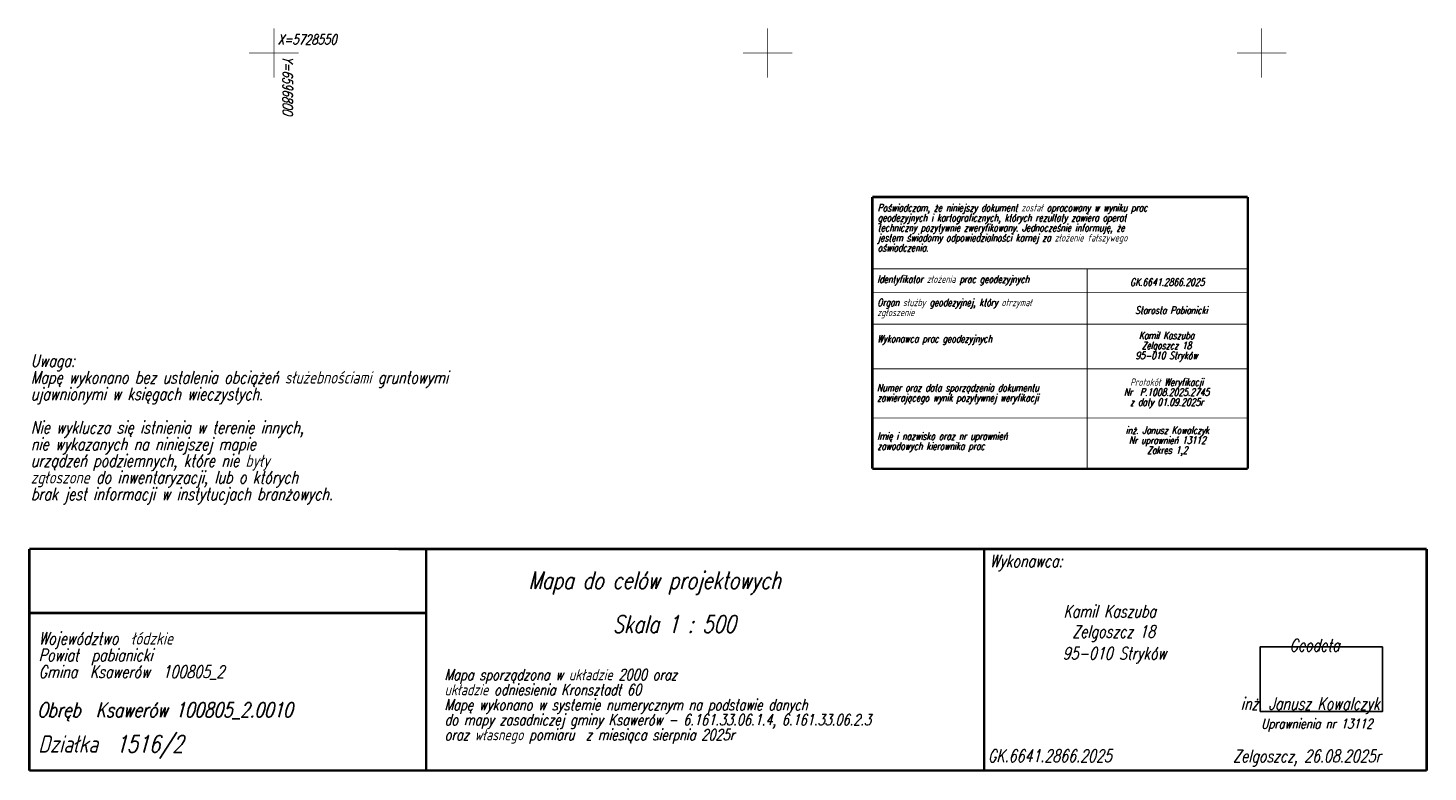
# Model space of a CAD drawing. Extents: x 6596775 to 6596917, y 5728477 to 5728675.
# Tile 1 of 7: x 6596775 to 6596917, y 5728477 to 5728553. Entities that reach past the tile are written whole.
import ezdxf
from ezdxf.enums import TextEntityAlignment as Align

# ---------------------------------------------------------------- set-up
doc = ezdxf.new("R2010")
doc.units = 0
doc.header["$MEASUREMENT"] = 0
doc.layers.get('0').update_dxf_attribs({"linetype": 'CONTINUOUS'})
doc.layers.add('209-OPIS_KONTURU_KLASYFIKA', color=7, linetype='CONTINUOUS')
doc.styles.add('STYL_ARIAL', font='simplex', dxfattribs={"width": 0.75, "oblique": 0.1})

msp = doc.modelspace()

# ---------------------------------------------------------------- linework, layer by layer
at = {"color": 7}
for points, const_width in [([(6596800, 5728547.5), (6596800, 5728552.5)], 0.065), ([(6596850, 5728547.5), (6596850, 5728552.5)], 0.065), ([(6596900, 5728547.5), (6596900, 5728552.5)], 0.065), ([(6596797.5, 5728550), (6596802.5, 5728550)], 0.065), ([(6596847.5, 5728550), (6596852.5, 5728550)], 0.065), ([(6596897.5, 5728550), (6596902.5, 5728550)], 0.065), ([(6596775.24, 5728499.78), (6596916.71, 5728499.77)], 0.25), ([(6596775.24, 5728493.29), (6596775.24, 5728493.29), (6596775.24, 5728499.78)], 0.25), ([(6596815.42, 5728499.79), (6596815.42, 5728477.31)], 0.25), ([(6596871.9, 5728499.78), (6596871.9, 5728492.4)], 0.25), ([(6596885.87, 5728499.78), (6596885.9, 5728499.78)], 0.25), ([(6596916.71, 5728499.77), (6596916.71, 5728477.33)], 0.25), ([(6596775.24, 5728477.33), (6596775.24, 5728493.29)], 0.25), ([(6596775.24, 5728493.29), (6596815.43, 5728493.29)], 0.25), ([(6596871.9, 5728492.4), (6596871.9, 5728477.33)], 0.25), ([(6596775.24, 5728477.33), (6596916.71, 5728477.33)], 0.25)]:
    msp.add_lwpolyline(points, dxfattribs=dict(at, const_width=const_width))
at = {"color": 1}
for points, const_width in [([(6596860.59, 5728528.14), (6596898.59, 5728528.14)], 0.09), ([(6596882.34, 5728528.14), (6596882.34, 5728507.89)], 0.09), ([(6596860.59, 5728525.76), (6596898.59, 5728525.76)], 0.09), ([(6596860.59, 5728522.55), (6596898.59, 5728522.55)], 0.09), ([(6596898.59, 5728518.01), (6596860.59, 5728518.01)], 0.09), ([(6596860.59, 5728513.04), (6596898.59, 5728513.04)], 0.09), ([(6596881.78, 5728507.89), (6596860.59, 5728507.89)], 0.25), ([(6596898.59, 5728507.89), (6596881.78, 5728507.89)], 0.25)]:
    msp.add_lwpolyline(points, dxfattribs=dict(at, const_width=const_width))
at = {"color": 7}
msp.add_lwpolyline([(6596899.84, 5728483.31), (6596912.22, 5728483.31), (6596912.22, 5728489.85), (6596899.84, 5728489.85), (6596899.84, 5728483.31)], dxfattribs=at)
at = {"layer": '209-OPIS_KONTURU_KLASYFIKA', "color": 1, "const_width": 0.25}
for points in [[(6596860.59, 5728535.42), (6596898.59, 5728535.42)], [(6596860.59, 5728507.89), (6596860.59, 5728535.42)], [(6596898.59, 5728535.42), (6596898.59, 5728507.89)]]:
    msp.add_lwpolyline(points, dxfattribs=at)

# ---------------------------------------------------------------- texts
at = {"color": 7, "style": 'STYL_ARIAL', "oblique": 15, "width": 0.75}
for s, height, p in [('X=5728550', 1, (6596800.39, 5728550.87)), ('Uwaga:', 1.25, (6596775.39, 5728518.21)), ('Mapę wykonano bez ustalenia obciążeń służebnościami gruntowymi', 1.25, (6596775.39, 5728516.52)), ('ujawnionymi w księgach wieczystych. ', 1.25, (6596775.39, 5728514.84)), ('Nie wyklucza się istnienia w terenie innych,', 1.25, (6596775.39, 5728511.46)), ('nie wykazanych na niniejszej mapie ', 1.25, (6596775.39, 5728509.77)), ('urządzeń podziemnych, które nie były', 1.25, (6596775.39, 5728508.09)), ('zgłoszone do inwentaryzacji, lub o których', 1.25, (6596775.39, 5728506.4)), ('brak jest informacji w instytucjach branżowych.', 1.25, (6596775.39, 5728504.71)), ('Wykonawca:', 1.25, (6596872.48, 5728497.93)), ('Mapa do celów projektowych', 1.75, (6596825.79, 5728495.73)), ('Kamil Kaszuba', 1.25, (6596879.93, 5728492.84)), ('Skala 1 : 500', 1.75, (6596834.32, 5728491.29)), ('Zelgoszcz 18', 1.25, (6596880.82, 5728490.79)), ('Województwo  łódzkie', 1.25, (6596776.19, 5728490.09)), ('Geodeta', 1.25, (6596902.82, 5728489.4)), ('Powiat  pabianicki', 1.25, (6596776.19, 5728488.4)), ('95-010 Stryków', 1.25, (6596879.85, 5728488.58)), ('Gmina  Ksawerów  100805_2', 1.25, (6596776.19, 5728486.71)), ('Mapa sporządzona w układzie 2000 oraz ', 1.125, (6596817.28, 5728486.48)), ('układzie odniesienia Kronsztadt 60', 1.125, (6596817.28, 5728484.96)), ('Obręb  Ksawerów 100805_2.0010', 1.5, (6596776.05, 5728482.73)), ('Mapę wykonano w systemie numerycznym na podstawie danych ', 1.125, (6596817.28, 5728483.44)), ('inż. Janusz Kowalczyk', 1.25, (6596897.88, 5728483.48)), ('do mapy zasadniczej gminy Ksawerów - 6.161.33.06.1.4, 6.161.33.06.2.3', 1.125, (6596817.28, 5728481.92)), ('Uprawnienia nr 13112', 1, (6596899.96, 5728481.58)), ('Działka  1516/2', 1.75, (6596776.14, 5728479.15)), ('oraz własnego pomiaru  z miesiąca sierpnia 2025r', 1.125, (6596817.28, 5728480.4)), ('GK.6641.2866.2025', 1.25, (6596872.29, 5728478.2)), ('Zelgoszcz, 26.08.2025r', 1.25, (6596897.1, 5728478.17))]:
    msp.add_text(s, height=height, dxfattribs=at).set_placement(p)
msp.add_text('Y=6596800', height=1, rotation=270, dxfattribs=at).set_placement((6596800.91, 5728549.65))
at = {"color": 1, "style": 'STYL_ARIAL', "oblique": 15, "width": 0.75}
for s, p in [('Identyfikator złożenia prac geodezyjnych', (6596861.08, 5728526.72)), ('Organ służby geodezyjnej, który otrzymał ', (6596861.08, 5728524.36)), ('zgłoszenie', (6596861.08, 5728523.35)), ('Wykonawca prac geodezyjnych', (6596861.08, 5728520.68)), ('Numer oraz data sporządzenia dokumentu', (6596861.06, 5728515.72)), ('zawierającego wynik pozytywnej weryfikacji', (6596861.06, 5728514.7)), ('zawodowych kierownika prac', (6596861.09, 5728509.81)), ('Imię i nazwisko oraz nr uprawnień', (6596861.09, 5728510.82))]:
    msp.add_text(s, height=0.75, dxfattribs=at).set_placement(p)
at = {"color": 178, "style": 'STYL_ARIAL', "oblique": 15, "width": 0.75}
for s, p in [('GK.6641.2866.2025', (6596890.44, 5728526.43)), ('Kamil Kaszuba', (6596890.37, 5728521.02)), ('Zelgoszcz 18', (6596890.37, 5728520)), ('95-010 Stryków', (6596890.37, 5728518.99)), ('Protokół Weryfikacji', (6596890.38, 5728516.29)), ('Nr  P.1008.2025.2745', (6596890.38, 5728515.28)), ('z daty 01.09.2025r', (6596890.38, 5728514.27)), ('inż. Janusz Kowalczyk', (6596890.45, 5728511.42)), ('Nr uprawnień 13112', (6596890.45, 5728510.41)), ('Zakres 1,2', (6596890.45, 5728509.4))]:
    msp.add_text(s, height=0.75, dxfattribs=at).set_placement(p, align=Align.CENTER)
at = {"color": 1, "style": 'STYL_ARIAL', "oblique": 15, "width": 0.75}
msp.add_text('Starosta Pabianicki', height=0.75, dxfattribs=at).set_placement((6596890.85, 5728523.57), align=Align.CENTER)
at = {"layer": '209-OPIS_KONTURU_KLASYFIKA', "color": 1, "style": 'STYL_ARIAL', "oblique": 15, "width": 0.75}
for s, p in [('Poświadczam, że niniejszy dokument został opracowany w wyniku prac', (6596861.13, 5728533.95)), ('geodezyjnych i kartograficznych, których rezultaty zawiera operat ', (6596861.13, 5728532.94)), ('jestem świadomy odpowiedzialności karnej za złożenie fałszywego', (6596861.13, 5728530.91)), ('techniczny pozytywnie zweryfikowany. Jednocześnie informuję, że ', (6596861.13, 5728531.93)), ('oświadczenia.', (6596861.13, 5728529.9))]:
    msp.add_text(s, height=0.75, dxfattribs=at).set_placement(p)

doc.saveas('drawing.dxf')
